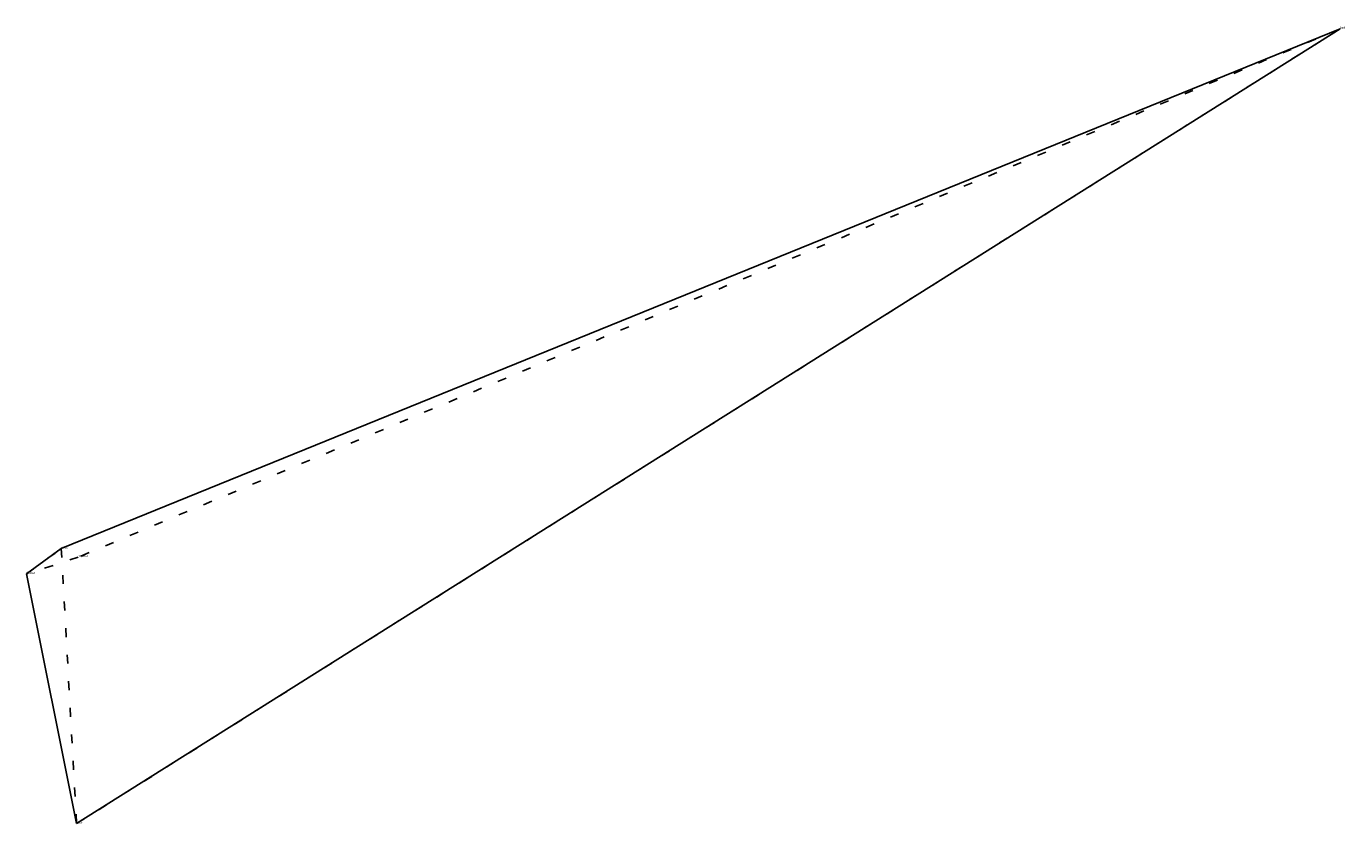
# Model space of a CAD drawing. Extents: x -0.1 to 14.8, y -2.9 to 6.1.
import ezdxf

# ---------------------------------------------------------------- set-up
doc = ezdxf.new("R2010")
doc.units = 0
doc.linetypes.add('DOT', pattern=[0.2, 0, -0.2])
doc.layers.add('TEXT', color=1, linetype='CONTINUOUS')
doc.styles.get("Standard").update_dxf_attribs({"font": 'arial.ttf'})

msp = doc.modelspace()

# ---------------------------------------------------------------- linework, layer by layer
at = {"layer": 'INTERNAL', "linetype": 'DOT'}
msp.add_polyline3d([(14.767, 6.028, 0), (0.533, 0.069, 0), (-0.053, -0.121, 0), (0.34, 0.166, 0), (0.514, -2.936, 0), (14.767, 6.028, 0)], close=True, dxfattribs=at)
at = {"layer": 'OUTLINE', "linetype": 'CONTINUOUS'}
msp.add_polyline3d([(0.514, -2.936, 0), (-0.053, -0.121, 0), (0.34, 0.166, 0), (14.767, 6.028, 0), (0.514, -2.936, 0)], close=True, dxfattribs=at)

# ---------------------------------------------------------------- texts
at = {"layer": 'TEXT'}
for s, p in [('lord', (14.767, 6.028)), ('arise', (0.34, 0.166)), ('master', (0.533, 0.069)), ('thither', (-0.053, -0.121)), ('men', (0.514, -2.936))]:
    msp.add_text(s, height=0.025, dxfattribs=at).set_placement(p)

doc.saveas('drawing.dxf')
